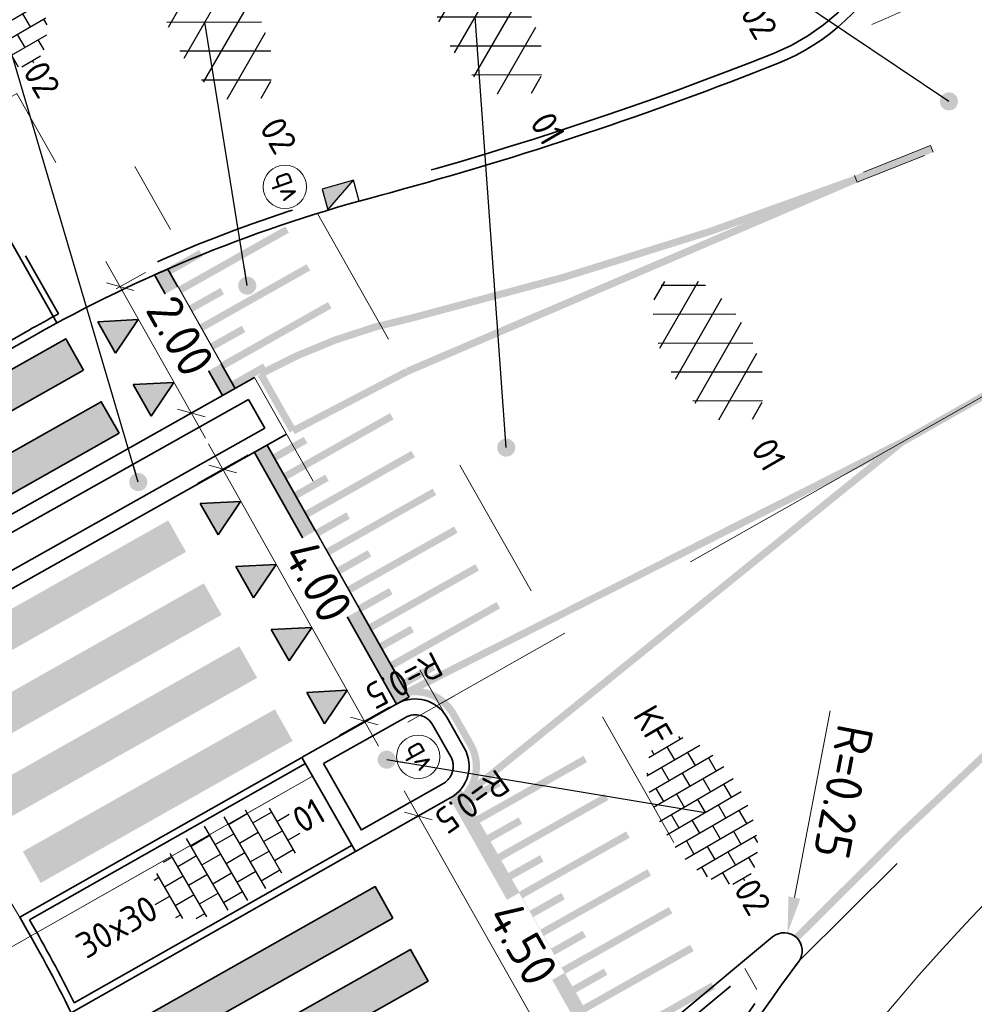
# Model space of a CAD drawing. Header units: metres. Extents: x 111691 to 117439, y 474133 to 478789.
# Tile 69 of 127: x 114432 to 114445, y 476434 to 476448. Entities that reach past the tile are written whole.
import ezdxf
from ezdxf.enums import TextEntityAlignment as Align

# ---------------------------------------------------------------- set-up
doc = ezdxf.new("R2010")
doc.units = ezdxf.units.M
for name, pattern in [('AM-AS', [16, 10, -2, 2, -2]), ('VH-GAZONBAND_100X200', [9.5, 7.5, -2]), ('VH-OPSLUITBAND_150X250', [24, 16, -2, 4, -2]), ('VH-OPSLUITBAND_80X200', [14, 8, -2, 2, -2]), ('VH-RWSBAND', [24, 10, -2, 2, -2, 2, -2, 2, -2]), ('VH-TROTTOIRBAND_130-150', [15, 5, -2, 2, -2, 2, -2]), ('VW-1-1_STREEP', [2, 1, -1]), ('VW-1-3_STREEP', [4, 1, -3]), ('XX-HIDDEN', [4, 2, -2])]:
    doc.linetypes.add(name, pattern=pattern)
doc.layers.get('Defpoints').update_dxf_attribs({"lineweight": 25})
for name, color, linetype, lineweight in [('N-WE-AM-AS-G', 10, 'AM-AS', 18), ('N-WE-IE-MEUBILAIR_WEGMEUBILAIR_PAAL-S', 7, 'Continuous', 25), ('N-WE-RI-HWA_KOLK-S', 150, 'Continuous', 25), ('N-WE-VH-KANTOPSLUITING-T18', 10, 'Continuous', 18), ('N-WE-VH-KANTOPSLUITING_GAZONBAND_100X200-G', 90, 'VH-GAZONBAND_100X200', 35), ('N-WE-VH-KANTOPSLUITING_OPSLUITBAND_100X200-G', 150, 'Continuous', 35), ('N-WE-VH-KANTOPSLUITING_OPSLUITBAND_150X250-G', 150, 'VH-OPSLUITBAND_150X250', 35), ('N-WE-VH-KANTOPSLUITING_OPSLUITBAND_80X200-G', 150, 'VH-OPSLUITBAND_80X200', 35), ('N-WE-VH-KANTOPSLUITING_TROTTOIRBAND_130 150-G', 210, 'VH-TROTTOIRBAND_130-150', 35), ('N-WE-VH-KANTOPSLUITING_TROTTOIRBAND_RWS_110 220-G', 210, 'VH-RWSBAND', 35), ('N-WE-VH-KANTOPSLUITING_VOORKANTBAND-G', 7, 'Continuous', 35), ('N-WE-VH-MAATVOERING-M', 7, 'Continuous', 18), ('N-WE-VH-MARKERING_DREMPEL-G', 7, 'Continuous', 25), ('N-WE-VH-MARKERING_VOP-A', 7, 'Continuous', 25), ('N-WE-VH-MATERIAALGRENS-G', 7, 'XX-HIDDEN', 18), ('N-WE-VH-VERHARDING_ASFALT-S', 7, 'Continuous', 25), ('N-WE-VH-VERHARDING_ASFALT_ROOD-S', 1, 'Continuous', 25), ('N-WE-VH-VERHARDING_BETONSTRAATSTEEN-S', 7, 'Continuous', 25), ('N-WE-VH-VERHARDING_TEGEL-S', 7, 'Continuous', 25), ('N-WE-VW-MARKERING-G', 7, 'Continuous', 35), ('N-WE-VW-MARKERING_LANGS_STREEP_11_010-G', 7, 'VW-1-1_STREEP', 13), ('N-WE-VW-MARKERING_LANGS_STREEP_13_010-G', 7, 'VW-1-3_STREEP', 13), ('N-WE-VW-MARKERING_LANGS_STREEP_GETROKKEN_010-G', 7, 'Continuous', 25), ('X-XX-AL-AANPIJLING_SYMBOLEN-T25', 7, 'Continuous', 25)]:
    doc.layers.add(name, color=color, linetype=linetype, lineweight=lineweight)
doc.layers.add('N-WE-AM-AS_WEG-G', color=10, linetype='AM-AS', lineweight=18, plot=False)
doc.layers.add('N-WE-VW-MARKERING_DWARS_OVERSTEEK_BLOKSTREEP50-A', color=7, linetype='Continuous')
doc.layers.add('N-WE-VW-MARKERING_LANGS_STREEP_11_010-A', color=7, linetype='Continuous')
doc.styles.add('ISO', font='NLCS-ISO.ttf')
doc.styles.add('NLCS-ISO', font='NLCS-ISO.ttf')
doc.styles.add('NLCS-ISO-ANNOTATIEF-T25', font='NLCS-ISO.ttf', dxfattribs={"height": 2.5})
doc.dimstyles.new('M200T25-PIJL', dxfattribs={"dimscale": 0.2, "dimtxt": 2.5, "dimasz": 2, "dimexe": 1, "dimexo": 0.25, "dimgap": 0.75, "dimtad": 1, "dimzin": 0, "dimdsep": 46, "dimtxsty": 'ISO', "dimcen": 0, "dimdle": 1, "dimse1": 1, "dimse2": 1, "dimclrt": 2, "dimazin": 0, "dimtfac": 1, "dimtdec": 4, "dimtmove": 2, "dimatfit": 3, "dimfxl": 1, "dimtolj": 1, "dimtzin": 0, "dimarcsym": 0})
doc.dimstyles.new('NLCS-ANNOTATIEF-T25-PIJL_L2_H1', dxfattribs={"dimtxt": 2.5, "dimasz": 2.5, "dimexe": 2, "dimexo": 2, "dimgap": 0.7, "dimtad": 1, "dimzin": 0, "dimdsep": 46, "dimtxsty": 'NLCS-ISO-ANNOTATIEF-T25', "dimcen": 0, "dimdle": 2, "dimclrd": 256, "dimclre": 256, "dimclrt": 256, "dimadec": 1, "dimazin": 0, "dimtfac": 1, "dimtdec": 3, "dimtofl": 0, "dimtmove": 0, "dimatfit": 3, "dimfxl": 2, "dimfxlon": 1, "dimtfillclr": 256, "dimtolj": 1, "dimtzin": 0, "dimlwd": -1, "dimlwe": -1, "dimarcsym": 0})
doc.dimstyles.new('NLCS-ANNOTATIEF-T25-SCHRAP_L2_H1', dxfattribs={"dimtxt": 2.5, "dimasz": 1.4, "dimexe": 2, "dimexo": 2, "dimgap": 0.7, "dimtad": 1, "dimzin": 0, "dimdsep": 46, "dimtxsty": 'NLCS-ISO-ANNOTATIEF-T25', "dimblk": 'OBLIQUE', "dimcen": 0, "dimdle": 2, "dimclrd": 256, "dimclre": 256, "dimclrt": 256, "dimadec": 1, "dimazin": 0, "dimtfac": 1, "dimtdec": 3, "dimtofl": 0, "dimtmove": 0, "dimatfit": 3, "dimldrblk": 'OBLIQUE', "dimfxl": 2, "dimfxlon": 1, "dimtfillclr": 256, "dimtolj": 1, "dimtzin": 0, "dimlwd": -1, "dimlwe": -1, "dimarcsym": 0})

# ---------------------------------------------------------------- blocks, each defined once
blk = doc.blocks.new('SVH-BSS_KEIFORMAAT_HALFST-SO')
at = {"ltscale": 0.1}
for p, q in [((-1.05, -3.027), (-1.05, 2.856)), ((0, -3.056), (0, 2.885)), ((1.05, -2.982), (1.05, 2.81)), ((-3.15, -2.631), (-3.15, 2.46)), ((-3.15, 2.1), (-2.1, 2.1)), ((-2.1, -2.891), (-2.1, 2.72)), ((-1.05, 2.1), (0, 2.1)), ((1.05, 2.1), (2.1, 2.1)), ((2.1, -2.795), (2.1, 2.624)), ((3.15, -2.47), (3.15, 2.299)), ((3.15, 2.1), (3.607, 2.1)), ((-4.2, -2.203), (-4.2, 2.032)), ((4.2, -1.936), (4.2, 1.765)), ((-5.458, 1.05), (-5.25, 1.05)), ((-5.25, -1.455), (-5.25, 1.284)), ((-4.2, 1.05), (-3.15, 1.05)), ((-2.1, 1.05), (-1.05, 1.05)), ((0, 1.05), (1.05, 1.05)), ((2.1, 1.05), (3.15, 1.05)), ((4.2, 1.05), (5.001, 1.05)), ((-5.25, 0), (-4.2, 0)), ((-3.15, 0), (-2.1, 0)), ((-1.05, 0), (0, 0)), ((1.05, 0), (2.1, 0)), ((3.15, 0), (4.2, 0)), ((5.25, -0.829), (5.25, 0.658)), ((5.25, 0), (5.427, 0)), ((-5.581, -1.05), (-5.25, -1.05)), ((-4.2, -1.05), (-3.15, -1.05)), ((-2.1, -1.05), (-1.05, -1.05)), ((0, -1.05), (1.05, -1.05)), ((2.1, -1.05), (3.15, -1.05)), ((4.2, -1.05), (5.124, -1.05)), ((-4.39, -2.1), (-4.2, -2.1)), ((-3.15, -2.1), (-2.1, -2.1)), ((-1.05, -2.1), (0, -2.1)), ((1.05, -2.1), (2.1, -2.1)), ((3.15, -2.1), (3.933, -2.1))]:
    blk.add_line(p, q, dxfattribs=at)
at = {"style": 'NLCS-ISO'}
blk.add_attdef('FORMAAT', text='', height=1.8, dxfattribs=at).set_placement((-5.681, -0.086), align=Align.MIDDLE_RIGHT)
blk.add_attdef('KLEUR', text='', height=1.8, dxfattribs=at).set_placement((5.527, -0.086), align=Align.MIDDLE_LEFT)
at = {"style": 'NLCS-ISO', "flags": 1}
blk.add_attdef('FUNCTIE', text='', height=1.8, dxfattribs=at).set_placement((0.116, -3.585), align=Align.MIDDLE_CENTER)
blk = doc.blocks.new('SVH-ASFALT-SO')
at = {"ltscale": 0.1}
for p, q in [((-1.91, 0.692), (0.948, 5.641)), ((0, 0), (3.268, 5.66)), ((4.868, 0.122), (1.647, 5.7)), ((6.701, 0.946), (4.043, 5.55)), ((-3.364, 2.174), (-1.828, 4.834)), ((2.754, -0.217), (-0.469, 5.365)), ((2.176, -0.232), (5.322, 5.217)), ((0.361, -0.072), (-2.305, 4.546)), ((4.657, 0.065), (7.07, 4.246)), ((7.828, 2.995), (7.146, 4.176)), ((-2.72, 1.264), (-3.454, 2.536))]:
    blk.add_line(p, q, dxfattribs=at)
at = {"style": 'NLCS-ISO'}
blk.add_attdef('KLEUR', text='', height=1.8, dxfattribs=at).set_placement((9.486, 2.741), align=Align.MIDDLE_LEFT)
at = {"style": 'NLCS-ISO', "flags": 1}
blk.add_attdef('FUNCTIE', text='', height=1.8, dxfattribs=at).set_placement((0.116, -3.585), align=Align.MIDDLE_CENTER)
blk = doc.blocks.new('SVH-TEGEL_300X300_DUN_HALFST-SO')
for p, q in [((-1.5, -2.866), (-1.5, 2.866)), ((0, -2.973), (0, 2.973)), ((1.5, -2.866), (1.5, 2.866)), ((-3.698, 2.25), (-3, 2.25)), ((-3, -2.521), (-3, 2.521)), ((-1.5, 2.25), (0, 2.25)), ((1.5, 2.25), (3, 2.25)), ((3, -2.521), (3, 2.521)), ((-4.885, 1.5), (-4.5, 1.5)), ((-4.5, -1.802), (-4.5, 1.802)), ((-3, 1.5), (-1.5, 1.5)), ((0, 1.5), (1.5, 1.5)), ((3, 1.5), (4.5, 1.5)), ((4.5, -1.802), (4.5, 1.802)), ((-4.5, 0.75), (-3, 0.75)), ((-1.5, 0.75), (0, 0.75)), ((1.5, 0.75), (3, 0.75)), ((4.5, 0.75), (5.475, 0.75)), ((-5.658, 0), (-4.5, 0)), ((-3, 0), (-1.5, 0)), ((0, 0), (1.5, 0)), ((3, 0), (4.5, 0)), ((-4.5, -0.75), (-3, -0.75)), ((-1.5, -0.75), (0, -0.75)), ((1.5, -0.75), (3, -0.75)), ((4.5, -0.75), (5.475, -0.75)), ((-4.885, -1.5), (-4.5, -1.5)), ((-3, -1.5), (-1.5, -1.5)), ((0, -1.5), (1.5, -1.5)), ((3, -1.5), (4.5, -1.5)), ((-3.698, -2.25), (-3, -2.25)), ((-1.5, -2.25), (0, -2.25)), ((1.5, -2.25), (3, -2.25))]:
    blk.add_line(p, q)
at = {"style": 'NLCS-ISO'}
blk.add_attdef('FORMAAT', text='', height=1.8, dxfattribs=at).set_placement((-5.758, 0), align=Align.MIDDLE_RIGHT)
blk.add_attdef('KLEUR', text='', height=1.8, dxfattribs=at).set_placement((5.575, 0), align=Align.MIDDLE_LEFT)
at = {"style": 'NLCS-ISO', "flags": 1}
blk.add_attdef('FUNCTIE', text='', height=1.8, dxfattribs=at).set_placement((0.116, -3.585), align=Align.MIDDLE_CENTER)
blk = doc.blocks.new('*D99')
at = {"layer": 'Defpoints', "color": 0, "transparency": 16777216}
for p in [(114442.155, 476435.194), (114442.108, 476434.949)]:
    blk.add_point(p, dxfattribs=at)
at = {"layer": 'N-WE-VH-MAATVOERING-M', "transparency": 16777216}
blk.add_line((114442.745, 476438.268), (114442.249, 476435.685), dxfattribs=at)
blk.add_solid([(114442.331, 476435.669), (114442.167, 476435.701), (114442.155, 476435.194)], dxfattribs=at)
at = {"layer": 'N-WE-VH-MAATVOERING-M', "transparency": 16777216, "insert": (114442.928, 476437.148), "char_height": 0.5, "attachment_point": 5, "rotation": 259.1237, "style": 'NLCS-ISO-ANNOTATIEF-T25'}
blk.add_mtext('\\A1;R=0.25', dxfattribs=at)
blk = doc.blocks.new('_Oblique')
at = {"color": 0, "linetype": 'ByBlock', "lineweight": -2}
blk.add_line((-0.5, -0.5), (0.5, 0.5), dxfattribs=at)
blk = doc.blocks.new('*D100')
at = {"layer": 'Defpoints', "color": 0, "transparency": 16777216}
for p in [(114427.288, 476443.937), (114432.484, 476442.868), (114429, 476440.902)]:
    blk.add_point(p, dxfattribs=at)
at = {"layer": 'N-WE-VH-MAATVOERING-M', "transparency": 16777216}
for p, q in [((114430.968, 476445.554), (114430.575, 476446.251)), ((114431.12, 476446.099), (114426.939, 476443.741)), ((114427.484, 476443.589), (114427.091, 476444.285))]:
    blk.add_line(p, q, dxfattribs=at)
at = {"layer": 'N-WE-VH-MAATVOERING-M', "transparency": 16777216, "xscale": 0.28, "yscale": 0.28, "zscale": 0.28}
for p, rotation in [((114430.772, 476445.903), 29.42969111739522), ((114427.288, 476443.937), 209.4296911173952)]:
    blk.add_blockref('_Oblique', p, dxfattribs=dict(at, rotation=rotation))
at = {"layer": 'N-WE-VH-MAATVOERING-M', "transparency": 16777216, "insert": (114428.838, 476445.259), "char_height": 0.5, "attachment_point": 5, "rotation": 29.4297, "style": 'NLCS-ISO-ANNOTATIEF-T25', "bg_fill": 3, "box_fill_scale": 1.1, "bg_fill_color": 256, "bg_fill_true_color": 13158600, "bg_fill_transparency": 0}
blk.add_mtext('\\A1;4.00', dxfattribs=at)
blk = doc.blocks.new('*D120')
at = {"layer": 'Defpoints', "color": 0, "transparency": 16777216}
for p in [(114437.048, 476436.812), (114434.622, 476435.437), (114436.84, 476431.525)]:
    blk.add_point(p, dxfattribs=at)
at = {"layer": 'N-WE-VH-MAATVOERING-M', "transparency": 16777216}
for p, q in [((114439.463, 476432.552), (114436.851, 476437.16)), ((114436.7, 476436.615), (114437.396, 476437.009)), ((114438.918, 476432.703), (114439.614, 476433.097))]:
    blk.add_line(p, q, dxfattribs=at)
at = {"layer": 'N-WE-VH-MAATVOERING-M', "transparency": 16777216, "xscale": 0.28, "yscale": 0.28, "zscale": 0.28}
for p, rotation in [((114437.048, 476436.812), 119.5488693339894), ((114439.266, 476432.9), 299.5488693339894)]:
    blk.add_blockref('_Oblique', p, dxfattribs=dict(at, rotation=rotation))
at = {"layer": 'N-WE-VH-MAATVOERING-M', "transparency": 16777216, "insert": (114438.496, 476435.048), "char_height": 0.5, "attachment_point": 5, "rotation": 299.5489, "style": 'NLCS-ISO-ANNOTATIEF-T25', "bg_fill": 3, "box_fill_scale": 1.1, "bg_fill_color": 256, "bg_fill_true_color": 13158600, "bg_fill_transparency": 0}
blk.add_mtext('\\A1;4.50', dxfattribs=at)
blk = doc.blocks.new('N-SRI-KOLK_TROTTOIR-SO')
blk.add_hatch(color=256).paths.add_polyline_path([(1.125, 1.5), (-1.125, 1.5), (-1.125, 0)])
blk.add_line((-1.125, 0), (1.125, 1.5))
at = {"flags": 128}
blk.add_lwpolyline([(-1.125, 0), (1.125, 0), (1.125, 1.5), (-1.125, 1.5)], close=True, dxfattribs=at)
blk = doc.blocks.new('SIE-WEG_PAAL_VERKEERSBORD-SO')
at = {"color": 0, "linetype": 'ByBlock', "lineweight": 18}
blk.add_circle((0, 0), 1.5, dxfattribs=at)
at = {"color": 0, "linetype": 'ByBlock', "lineweight": 18, "style": 'NLCS-ISO'}
blk.add_text('vb', height=1.5, dxfattribs=at).set_placement((0, 0.132), align=Align.MIDDLE_CENTER)
blk = doc.blocks.new('*D354')
at = {"layer": 'Defpoints', "color": 0, "transparency": 16777216}
for p in [(114438.256, 476443.81), (114434.344, 476441.611), (114440.216, 476440.325)]:
    blk.add_point(p, dxfattribs=at)
at = {"layer": 'N-WE-VH-MAATVOERING-M', "transparency": 16777216}
for p, q in [((114436.5, 476437.777), (114434.148, 476441.96)), ((114434.693, 476441.807), (114433.996, 476441.415)), ((114436.652, 476438.322), (114435.955, 476437.93))]:
    blk.add_line(p, q, dxfattribs=at)
at = {"layer": 'N-WE-VH-MAATVOERING-M', "transparency": 16777216, "xscale": 0.28, "yscale": 0.28, "zscale": 0.28}
for p, rotation in [((114434.344, 476441.611), 119.3397729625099), ((114436.304, 476438.126), 299.3397729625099)]:
    blk.add_blockref('_Oblique', p, dxfattribs=dict(at, rotation=rotation))
at = {"layer": 'N-WE-VH-MAATVOERING-M', "transparency": 16777216, "insert": (114435.664, 476440.06), "char_height": 0.5, "attachment_point": 5, "rotation": 299.3398, "style": 'NLCS-ISO-ANNOTATIEF-T25', "bg_fill": 3, "box_fill_scale": 1.1, "bg_fill_color": 256, "bg_fill_true_color": 13158600, "bg_fill_transparency": 0}
blk.add_mtext('\\A1;4.00', dxfattribs=at)
blk = doc.blocks.new('*D355')
at = {"layer": 'Defpoints', "color": 0, "transparency": 16777216}
for p in [(114432.523, 476443.905), (114433.909, 476442.386), (114433.505, 476442.159)]:
    blk.add_point(p, dxfattribs=at)
at = {"layer": 'N-WE-VH-MAATVOERING-M', "transparency": 16777216}
for p, q in [((114432.73, 476444.481), (114434.105, 476442.037)), ((114432.871, 476444.101), (114433.275, 476444.328)), ((114433.854, 476442.355), (114434.258, 476442.582))]:
    blk.add_line(p, q, dxfattribs=at)
at = {"layer": 'N-WE-VH-MAATVOERING-M', "transparency": 16777216, "xscale": 0.28, "yscale": 0.28, "zscale": 0.28}
for p, rotation in [((114432.926, 476444.132), 119.3636985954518), ((114433.909, 476442.386), 299.3636985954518)]:
    blk.add_blockref('_Oblique', p, dxfattribs=dict(at, rotation=rotation))
at = {"layer": 'N-WE-VH-MAATVOERING-M', "transparency": 16777216, "insert": (114433.758, 476443.45), "char_height": 0.5, "attachment_point": 5, "rotation": 299.3637, "style": 'NLCS-ISO-ANNOTATIEF-T25', "bg_fill": 3, "box_fill_scale": 1.1, "bg_fill_color": 256, "bg_fill_true_color": 13158600, "bg_fill_transparency": 0}
blk.add_mtext('\\A1;2.00', dxfattribs=at)

msp = doc.modelspace()

# ---------------------------------------------------------------- hatches: boundary and pattern name
at = {"layer": 'N-WE-VH-MARKERING_VOP-A'}
h = msp.add_hatch(color=256, dxfattribs=at)
h.dxf.hatch_style = 1
h.paths.add_polyline_path([(114434.34, 476442.628), (114434.514, 476442.726), (114433.583, 476444.377), (114433.399, 476444.296)])
h.paths.add_polyline_path([(114434.957, 476441.94), (114434.783, 476441.842), (114436.747, 476438.359), (114436.834, 476438.408), (114436.921, 476438.457)])
h = msp.add_hatch(color=256, dxfattribs=at)
h.dxf.hatch_style = 1
edge = h.paths.add_edge_path()
edge.add_arc((114427.835, 476449.414), 20, 306.1239, 306.7012)
edge.add_line((114439.788, 476433.378), (114437.639, 476437.187))
edge.add_arc((114437.251, 476437.502), 0.5, 299.5489, 320.9114, ccw=False)
edge.add_line((114437.498, 476437.067), (114437.482, 476437.058))
edge.add_line((114437.482, 476437.058), (114439.626, 476433.259))
at = {"layer": 'N-WE-VW-MARKERING_DWARS_OVERSTEEK_BLOKSTREEP50-A', "transparency": 33554687}
h = msp.add_hatch(color=256, dxfattribs=at)
h.dxf.hatch_style = 1
h.paths.add_polyline_path([(114436.697, 476435.401), (114436.452, 476435.837), (114432.968, 476433.871), (114433.214, 476433.436)])
h = msp.add_hatch(color=256, dxfattribs=at)
h.dxf.hatch_style = 1
h.paths.add_polyline_path([(114437.186, 476434.529), (114436.94, 476434.964), (114433.457, 476432.999), (114433.702, 476432.563)])
at = {"layer": 'N-WE-VW-MARKERING_LANGS_STREEP_11_010-A'}
h = msp.add_hatch(color=256, dxfattribs=at)
h.dxf.hatch_style = 1
h.paths.add_polyline_path([(114444.169, 476445.993), (114444.132, 476446.086), (114443.082, 476445.669), (114443.119, 476445.576)])
h = msp.add_hatch(color=256, dxfattribs=at)
h.dxf.hatch_style = 1
h.paths.add_polyline_path([(114444.169, 476445.993), (114444.132, 476446.086), (114443.203, 476445.716), (114443.24, 476445.623)])

# ---------------------------------------------------------------- linework, layer by layer
at = {"layer": 'N-WE-AM-AS-G'}
msp.add_lwpolyline([(114412.548, 476424.302), (114426.895, 476432.436), (114443.73, 476441.979), (114487.508, 476466.796)], dxfattribs=at)
at = {"layer": 'N-WE-AM-AS-G', "ltscale": 0.5}
msp.add_lwpolyline([(114433.046, 476424.586, -0.000999), (114433.045, 476424.632, 0.866133), (114392.793, 476429.778, -0.25127), (114385.934, 476422.601, -0.046634), (114377.584, 476420.711), (114368.191, 476419.49), (114354.491, 476417.827)], format="xyb", dxfattribs=at)
at = {"layer": 'N-WE-AM-AS_WEG-G'}
msp.add_lwpolyline([(114412.548, 476424.302), (114437.55, 476438.476)], dxfattribs=at)
at = {"layer": 'N-WE-VH-KANTOPSLUITING_GAZONBAND_100X200-G'}
msp.add_lwpolyline([(114442.645, 476430.713, -0.113555), (114455.717, 476442.932), (114460.064, 476445.453, 0.086776), (114460.889, 476446.131), (114464.412, 476450.226)], format="xyb", dxfattribs=at)
at = {"layer": 'N-WE-VH-KANTOPSLUITING_OPSLUITBAND_100X200-G', "flags": 128}
msp.add_lwpolyline([(114432.073, 476443.756, 0.00588), (114431.66, 476443.528), (114428.804, 476441.909, -0.013906), (114428.661, 476441.833, -0.013906)], format="xyb", dxfattribs=at)
at = {"layer": 'N-WE-VH-KANTOPSLUITING_OPSLUITBAND_150X250-G', "flags": 128}
msp.add_lwpolyline([(114436.132, 476436.408), (114432.292, 476434.231, 0.014712), (114431.674, 476435.375), (114435.489, 476437.537)], format="xyb", dxfattribs=at)
at = {"layer": 'N-WE-VH-KANTOPSLUITING_OPSLUITBAND_80X200-G', "flags": 128}
msp.add_lwpolyline([(114400.04, 476494.755), (114406.967, 476482.668), (114413.886, 476470.597), (114411.933, 476469.5), (114426.396, 476443.823, 0.415026), (114427.651, 476443.474), (114431.119, 476445.44), (114432.073, 476443.756)], format="xyb", dxfattribs=at)
at = {"layer": 'N-WE-VH-KANTOPSLUITING_TROTTOIRBAND_130 150-G', "flags": 128}
msp.add_lwpolyline([(114441.96, 476447.358, -0.028253), (114436.62, 476445.578), (114436.031, 476445.415, 0.053468), (114432.049, 476443.8)], format="xyb", dxfattribs=at)
msp.add_lwpolyline([(114439.338, 476431.059), (114438.58, 476432.368, 0.03314), (114440.738, 476433.937), (114442.044, 476435.025, -0.886125), (114442.188, 476434.889, 0.009621), (114441.074, 476433.314), (114440.363, 476432.266, -0.054015)], format="xyb", close=True, dxfattribs=at)
at = {"layer": 'N-WE-VH-KANTOPSLUITING_TROTTOIRBAND_130 150-G'}
msp.add_arc((114440.907, 476450.007), 2.85, 291.6759, 15.5866, dxfattribs=at)
at = {"layer": 'N-WE-VH-KANTOPSLUITING_TROTTOIRBAND_RWS_110 220-G'}
msp.add_line((114436.954, 476437.012), (114436.265, 476436.621), dxfattribs=at)
at = {"layer": 'N-WE-VH-KANTOPSLUITING_TROTTOIRBAND_RWS_110 220-G', "flags": 128}
msp.add_lwpolyline([(114436.262, 476436.619), (114435.74, 476437.541), (114436.87, 476438.176, -0.413142), (114437.251, 476438.07), (114437.495, 476437.64, -0.414214), (114437.389, 476437.258), (114436.264, 476436.62)], format="xyb", dxfattribs=at)
at = {"layer": 'N-WE-VH-KANTOPSLUITING_VOORKANTBAND-G'}
msp.add_line((114436.182, 476436.321), (114435.439, 476437.624), dxfattribs=at)
at = {"layer": 'N-WE-VH-KANTOPSLUITING_VOORKANTBAND-G', "flags": 128}
for points in [[(114399.97, 476494.715), (114406.897, 476482.628), (114413.776, 476470.627), (114411.824, 476469.531), (114426.326, 476443.784, 0.415026), (114427.69, 476443.404), (114431.089, 476445.331), (114432.05, 476443.635)], [(114442.016, 476447.219, -0.028253), (114436.659, 476445.433), (114436.548, 476445.401, 0.065543), (114431.709, 476443.441), (114428.706, 476441.744)]]:
    msp.add_lwpolyline(points, format="xyb", dxfattribs=at)
at = {"layer": 'N-WE-VH-KANTOPSLUITING_VOORKANTBAND-G'}
for points in [[(114442.562, 476430.768), (114442.562, 476430.768, -0.113555), (114455.667, 476443.019), (114460.014, 476445.54), (114460.014, 476445.54), (114460.014, 476445.54, 0.086823), (114460.813, 476446.196), (114464.337, 476450.292)], [(114435.442, 476437.626), (114436.762, 476438.368, -0.413142), (114437.442, 476438.179), (114437.686, 476437.748, -0.414214), (114437.498, 476437.067), (114436.182, 476436.321)], [(114436.182, 476436.321), (114432.25, 476434.092, 0.017054), (114431.537, 476435.412), (114435.439, 476437.624)]]:
    msp.add_lwpolyline(points, format="xyb", dxfattribs=at)
at = {"layer": 'N-WE-VH-KANTOPSLUITING_VOORKANTBAND-G', "flags": 128}
msp.add_lwpolyline([(114439.303, 476430.822), (114438.377, 476432.418, 0.034949), (114440.642, 476434.052), (114441.948, 476435.141, -0.886125), (114442.309, 476434.8, 0.009621), (114441.198, 476433.229), (114440.488, 476432.182, -0.060345)], format="xyb", close=True, dxfattribs=at)
at = {"layer": 'N-WE-VH-KANTOPSLUITING_VOORKANTBAND-G'}
msp.add_arc((114440.907, 476450.007), 3, 291.6759, 15.5866, dxfattribs=at)
at = {"layer": 'N-WE-VH-MARKERING_DREMPEL-G', "const_width": 0.1, "flags": 128}
for points in [[(114433.754, 476444.088), (114435.235, 476444.923)], [(114433.606, 476444.35), (114434.042, 476444.596)], [(114434.049, 476443.565), (114435.529, 476444.4)], [(114433.901, 476443.827), (114434.337, 476444.072)], [(114434.344, 476443.041), (114435.824, 476443.877)], [(114434.196, 476443.304), (114434.632, 476443.549)], [(114435.202, 476441.506), (114436.682, 476442.341)], [(114435.054, 476441.767), (114435.49, 476442.013)], [(114435.497, 476440.983), (114436.977, 476441.818)], [(114435.349, 476441.244), (114435.785, 476441.49)], [(114435.791, 476440.461), (114437.272, 476441.296)], [(114435.644, 476440.722), (114436.079, 476440.968)], [(114436.086, 476439.938), (114437.567, 476440.773)], [(114435.939, 476440.199), (114436.374, 476440.445)], [(114436.381, 476439.415), (114437.862, 476440.251)], [(114436.234, 476439.677), (114436.669, 476439.922)], [(114436.676, 476438.893), (114438.156, 476439.728)], [(114436.528, 476439.154), (114436.964, 476439.4)], [(114436.823, 476438.632), (114437.259, 476438.877)], [(114437.877, 476436.765), (114439.358, 476437.601)], [(114437.73, 476437.027), (114438.165, 476437.272)], [(114438.172, 476436.243), (114439.652, 476437.078)], [(114438.024, 476436.504), (114438.46, 476436.75)], [(114438.467, 476435.72), (114439.947, 476436.556)], [(114438.319, 476435.982), (114438.755, 476436.227)], [(114438.761, 476435.198), (114440.242, 476436.033)], [(114438.614, 476435.459), (114439.05, 476435.705)], [(114439.056, 476434.675), (114440.537, 476435.51)], [(114438.909, 476434.936), (114439.344, 476435.182)], [(114439.351, 476434.152), (114440.832, 476434.988)], [(114439.204, 476434.414), (114439.639, 476434.659)], [(114439.646, 476433.63), (114441.126, 476434.465)]]:
    msp.add_lwpolyline(points, dxfattribs=at)
at = {"layer": 'N-WE-VH-MATERIAALGRENS-G', "flags": 128}
for points in [[(114452.173, 476452.395), (114449.881, 476451.118), (114447.881, 476450.004, -0.0325), (114442.016, 476447.219)], [(114454.152, 476451.184), (114451.86, 476449.907), (114449.86, 476448.793, -0.0325), (114443.995, 476446.008)], [(114456.387, 476445.773), (114454.98, 476444.976, 0.051394), (114445.212, 476437.696), (114442.315, 476434.81)]]:
    msp.add_lwpolyline(points, format="xyb", dxfattribs=at)
msp.add_lwpolyline([(114427.228, 476444.384), (114431.496, 476446.803), (114432.943, 476444.249)], dxfattribs=at)
at = {"layer": 'N-WE-VH-MATERIAALGRENS-G'}
msp.add_lwpolyline([(114435.653, 476445.146), (114441.73, 476434.414)], dxfattribs=at)
msp.add_arc((114412.497, 476424.256), 22.067, 30.3662, 53.5921, dxfattribs=at)
at = {"layer": 'N-WE-VW-MARKERING-G'}
for p, q in [((114434.034, 476441.136), (114434.592, 476441.164)), ((114434.279, 476440.701), (114434.034, 476441.136)), ((114434.592, 476441.164), (114434.279, 476440.701)), ((114434.525, 476440.265), (114435.083, 476440.293)), ((114435.083, 476440.293), (114434.771, 476439.83)), ((114434.771, 476439.83), (114434.525, 476440.265)), ((114435.016, 476439.394), (114435.575, 476439.422)), ((114435.262, 476438.959), (114435.016, 476439.394)), ((114435.575, 476439.422), (114435.262, 476438.959)), ((114435.508, 476438.523), (114436.066, 476438.551)), ((114435.753, 476438.088), (114435.508, 476438.523)), ((114436.066, 476438.551), (114435.753, 476438.088))]:
    msp.add_line(p, q, dxfattribs=at)
for points in [[(114434.514, 476442.726), (114433.583, 476444.377), (114433.399, 476444.296), (114434.34, 476442.628)], [(114436.921, 476438.457), (114434.957, 476441.94)], [(114434.783, 476441.842), (114436.747, 476438.359)], [(114436.823, 476438.631), (114436.676, 476438.893)], [(114436.823, 476438.631), (114436.676, 476438.893)], [(114436.823, 476438.631), (114436.921, 476438.457)], [(114436.921, 476438.457), (114436.834, 476438.408), (114436.747, 476438.359)]]:
    msp.add_lwpolyline(points, dxfattribs=at)
at = {"layer": 'N-WE-VW-MARKERING-G', "const_width": 0.1, "flags": 128}
for points in [[(114443.73, 476441.979), (114436.887, 476438.52)], [(114437.692, 476437.094), (114443.73, 476441.979)]]:
    msp.add_lwpolyline(points, dxfattribs=at)
msp.add_lwpolyline([(114436.887, 476438.52, -0.324946), (114437.529, 476438.228), (114437.773, 476437.798, -0.326614), (114437.692, 476437.094, -0.228313)], format="xyb", dxfattribs=at)
at = {"layer": 'N-WE-VW-MARKERING-G'}
for points in [[(114436.696, 476435.4), (114436.45, 476435.836), (114432.966, 476433.87), (114433.212, 476433.435), (114436.696, 476435.4)], [(114437.187, 476434.529), (114436.941, 476434.965), (114433.458, 476433), (114433.703, 476432.564), (114437.187, 476434.529)]]:
    msp.add_lwpolyline(points, close=True, dxfattribs=at)
at = {"layer": 'N-WE-VW-MARKERING_LANGS_STREEP_11_010-G'}
msp.add_lwpolyline([(114444.169, 476445.993), (114444.132, 476446.086), (114443.082, 476445.669), (114443.119, 476445.576)], close=True, dxfattribs=at)
at = {"layer": 'N-WE-VW-MARKERING_LANGS_STREEP_11_010-G', "ltscale": 5, "const_width": 0.1}
msp.add_lwpolyline([(114443.73, 476441.979), (114449.823, 476445.433)], dxfattribs=at)
at = {"layer": 'N-WE-VW-MARKERING_LANGS_STREEP_GETROKKEN_010-G', "const_width": 0.1}
for points in [[(114443.1, 476445.622, -0.031247), (114436.988, 476443.707), (114436.988, 476443.707, 0.074038), (114434.869, 476442.926, 0.074038)], [(114447.71, 476439.901, 0.043332), (114443.728, 476436.572), (114442.279, 476435.131)]]:
    msp.add_lwpolyline(points, format="xyb", dxfattribs=at)
msp.add_lwpolyline([(114436.891, 476442.959), (114443.214, 476445.668)], dxfattribs=at)

# ---------------------------------------------------------------- block references
at = {"layer": 'N-WE-IE-MEUBILAIR_WEGMEUBILAIR_PAAL-S', "xscale": 0.2, "yscale": 0.2, "zscale": 0.2, "rotation": 109.6026431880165}
msp.add_blockref('SIE-WEG_PAAL_VERKEERSBORD-SO', (114435.204, 476445.513), dxfattribs=at)
at = {"layer": 'N-WE-RI-HWA_KOLK-S', "xscale": 0.2, "yscale": 0.2, "zscale": 0.2, "rotation": 15.75351536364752}
msp.add_blockref('N-SRI-KOLK_TROTTOIR-SO', (114436.016, 476445.255), dxfattribs=at)
at = {"layer": 'N-WE-VH-VERHARDING_ASFALT-S', "xscale": 0.2, "yscale": 0.2, "zscale": 0.2, "rotation": 300.1117835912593}
for p in [(114437.309, 476447.863), (114440.366, 476443.354)]:
    msp.add_blockref('SVH-ASFALT-SO', p, dxfattribs=at).add_auto_attribs({'KLEUR': '01'})
at = {"layer": 'N-WE-VH-VERHARDING_ASFALT_ROOD-S', "xscale": 0.2, "yscale": 0.2, "zscale": 0.2, "rotation": 300.1117835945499}
for p in [(114440.217, 476449.377), (114433.571, 476447.792)]:
    msp.add_blockref('SVH-ASFALT-SO', p, dxfattribs=at).add_auto_attribs({'KLEUR': '02'})
at = {"layer": 'N-WE-VH-VERHARDING_BETONSTRAATSTEEN-S', "xscale": 0.2, "yscale": 0.2, "zscale": 0.2, "rotation": 300.1117835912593}
for p in [(114431.185, 476448.166), (114441.013, 476436.861)]:
    msp.add_blockref('SVH-BSS_KEIFORMAAT_HALFST-SO', p, dxfattribs=at).add_auto_attribs({'FORMAAT': 'KF', 'KLEUR': '02'})
at = {"layer": 'N-WE-VH-VERHARDING_TEGEL-S', "xscale": 0.2, "yscale": 0.2, "zscale": 0.2, "rotation": 30.11178359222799}
msp.add_blockref('SVH-TEGEL_300X300_DUN_HALFST-SO', (114434.391, 476436.157), dxfattribs=at).add_auto_attribs({'FORMAAT': '30x30', 'KLEUR': '01'})

# ---------------------------------------------------------------- dimensions: what is measured, and where the dimension line sits
at = {"layer": 'N-WE-VH-MAATVOERING-M'}
dim = msp.add_radius_dim(center=(114442.108, 476434.949), mpoint=(114442.155, 476435.194), dimstyle='NLCS-ANNOTATIEF-T25-PIJL_L2_H1', override={"dimpost": 'R=<>'}, dxfattribs=at)
dim.commit()
dim.dimension.update_dxf_attribs({"geometry": '*D99', "text_midpoint": (114442.928, 476437.148)})

# ---------------------------------------------------------------- leaders
at = {"layer": 'X-XX-AL-AANPIJLING_SYMBOLEN-T25'}
for points in [[(114444.386, 476446.695), (114440.984, 476448.979)], [(114434.683, 476444.147), (114434.097, 476447.793)], [(114438.264, 476441.907), (114437.835, 476447.864)], [(114436.612, 476437.592), (114441.013, 476436.861)]]:
    msp.add_leader(points, dimstyle='M200T25-PIJL', override={"dimasz": 1.25, "dimgap": 0.14, "dimtad": 0, "dimldrblk": 'Dot', "dimfxl": 1.5, "dimarcsym": 1}, dxfattribs=at)

# ---------------------------------------------------------------- next in the draw order: dimensions: what is measured, and where the dimension line sits
at = {"layer": 'N-WE-VH-MAATVOERING-M'}
dim = msp.add_aligned_dim(p1=(114432.484, 476442.868), p2=(114429, 476440.902), distance=-3.485, dimstyle='NLCS-ANNOTATIEF-T25-SCHRAP_L2_H1', override={"dimtfill": 1}, dxfattribs=at)
dim.commit()
dim.dimension.update_dxf_attribs({"geometry": '*D100', "text_midpoint": (114428.838, 476445.259)})

# ---------------------------------------------------------------- next in the draw order: hatches: boundary and pattern name
at = {"layer": 'N-WE-VW-MARKERING_DWARS_OVERSTEEK_BLOKSTREEP50-A', "transparency": 33554687}
h = msp.add_hatch(color=256, dxfattribs=at)
h.dxf.hatch_style = 1
h.paths.add_polyline_path([(114432.42, 476442.977), (114432.174, 476443.413), (114428.69, 476441.447), (114428.936, 476441.012)])
h = msp.add_hatch(color=256, dxfattribs=at)
h.dxf.hatch_style = 1
h.paths.add_polyline_path([(114433.837, 476440.465), (114433.591, 476440.9), (114430.107, 476438.935), (114430.353, 476438.5)])

# ---------------------------------------------------------------- next in the draw order: linework, layer by layer
at = {"layer": 'N-WE-VH-KANTOPSLUITING_TROTTOIRBAND_RWS_110 220-G'}
for points in [[(114434.7, 476442.575), (114429.41, 476439.602), (114429.641, 476439.204)], [(114434.927, 476442.174), (114429.64, 476439.207)]]:
    msp.add_lwpolyline(points, dxfattribs=at)
at = {"layer": 'N-WE-VW-MARKERING-G'}
for points in [[(114432.42, 476442.977), (114432.174, 476443.413), (114428.69, 476441.447), (114428.936, 476441.012), (114432.42, 476442.977)], [(114432.91, 476442.106), (114432.664, 476442.541), (114429.18, 476440.576), (114429.426, 476440.14), (114432.91, 476442.106)]]:
    msp.add_lwpolyline(points, close=True, dxfattribs=at)
msp.add_lwpolyline([(114434.782, 476442.877), (114429.107, 476439.684), (114429.56, 476438.906), (114435.227, 476442.092)], dxfattribs=at)

# ---------------------------------------------------------------- next in the draw order: dimensions: what is measured, and where the dimension line sits
at = {"layer": 'N-WE-VH-MAATVOERING-M'}
dim = msp.add_aligned_dim(p1=(114440.216, 476440.325), p2=(114438.256, 476443.81), distance=4.488, dimstyle='NLCS-ANNOTATIEF-T25-SCHRAP_L2_H1', override={"dimtfill": 1}, dxfattribs=at)
dim.commit()
dim.dimension.update_dxf_attribs({"geometry": '*D354', "text_midpoint": (114435.664, 476440.06)})

# ---------------------------------------------------------------- next in the draw order: hatches: boundary and pattern name
at = {"layer": 'N-WE-VW-MARKERING_DWARS_OVERSTEEK_BLOKSTREEP50-A', "transparency": 33554687}
h = msp.add_hatch(color=256, dxfattribs=at)
h.dxf.hatch_style = 1
h.paths.add_polyline_path([(114434.592, 476441.164), (114434.034, 476441.136), (114434.279, 476440.701)])
h = msp.add_hatch(color=256, dxfattribs=at)
h.dxf.hatch_style = 1
h.paths.add_polyline_path([(114435.083, 476440.293), (114434.525, 476440.265), (114434.771, 476439.83)])
h = msp.add_hatch(color=256, dxfattribs=at)
h.dxf.hatch_style = 1
h.paths.add_polyline_path([(114434.328, 476439.594), (114434.083, 476440.03), (114430.599, 476438.064), (114430.844, 476437.629)])
h = msp.add_hatch(color=256, dxfattribs=at)
h.dxf.hatch_style = 1
h.paths.add_polyline_path([(114435.575, 476439.422), (114435.016, 476439.394), (114435.262, 476438.959)])
h = msp.add_hatch(color=256, dxfattribs=at)
h.dxf.hatch_style = 1
h.paths.add_polyline_path([(114434.82, 476438.723), (114434.574, 476439.159), (114431.09, 476437.193), (114431.336, 476436.758)])
h = msp.add_hatch(color=256, dxfattribs=at)
h.dxf.hatch_style = 1
h.paths.add_polyline_path([(114436.066, 476438.551), (114435.508, 476438.523), (114435.753, 476438.088)])
h = msp.add_hatch(color=256, dxfattribs=at)
h.dxf.hatch_style = 1
h.paths.add_polyline_path([(114435.311, 476437.852), (114435.065, 476438.288), (114431.581, 476436.322), (114431.827, 476435.887)])

# ---------------------------------------------------------------- next in the draw order: linework, layer by layer
at = {"layer": 'N-WE-AM-AS-G', "ltscale": 0.5}
msp.add_lwpolyline([(114447.736, 476438.368), (114446.321, 476437.04, 0.055249), (114441.315, 476431.174), (114441.522, 476431.48, -0.115232), (114438.597, 476428.781), (114433.006, 476425.612)], format="xyb", dxfattribs=at)
at = {"layer": 'N-WE-VH-KANTOPSLUITING_TROTTOIRBAND_RWS_110 220-G'}
msp.add_lwpolyline([(114434.7, 476442.575), (114434.928, 476442.175)], dxfattribs=at)
at = {"layer": 'N-WE-VH-MARKERING_DREMPEL-G', "const_width": 0.1, "flags": 128}
msp.add_lwpolyline([(114434.491, 476442.781), (114434.927, 476443.026)], dxfattribs=at)
at = {"layer": 'N-WE-VW-MARKERING-G', "const_width": 0.1, "flags": 128}
for points in [[(114435.316, 476442.138), (114436.889, 476442.958)], [(114434.869, 476442.926), (114435.314, 476442.141)]]:
    msp.add_lwpolyline(points, dxfattribs=at)
at = {"layer": 'N-WE-VW-MARKERING_LANGS_STREEP_13_010-G'}
msp.add_lwpolyline([(114434.782, 476442.877), (114435.227, 476442.092)], dxfattribs=at)
msp.add_lwpolyline([(114434.782, 476442.877), (114435.227, 476442.092)], dxfattribs=at)

# ---------------------------------------------------------------- next in the draw order: texts
at = {"layer": 'N-WE-VH-KANTOPSLUITING-T18', "style": 'NLCS-ISO'}
msp.add_text('R=0.5', height=0.36, rotation=207.2111, dxfattribs=at).set_placement((114437.259, 476439.1))

# ---------------------------------------------------------------- next in the draw order: dimensions: what is measured, and where the dimension line sits
at = {"layer": 'N-WE-VH-MAATVOERING-M'}
dim = msp.add_aligned_dim(p1=(114432.523, 476443.905), p2=(114433.505, 476442.159), distance=0.463, dimstyle='NLCS-ANNOTATIEF-T25-SCHRAP_L2_H1', override={"dimtfill": 1}, dxfattribs=at)
dim.commit()
dim.dimension.update_dxf_attribs({"geometry": '*D355', "text_midpoint": (114433.758, 476443.45)})

# ---------------------------------------------------------------- next in the draw order: hatches: boundary and pattern name
at = {"layer": 'N-WE-VW-MARKERING_DWARS_OVERSTEEK_BLOKSTREEP50-A', "transparency": 33554687}
h = msp.add_hatch(color=256, dxfattribs=at)
h.dxf.hatch_style = 1
h.paths.add_polyline_path([(114433.175, 476443.677), (114432.616, 476443.649), (114432.862, 476443.213)])
h = msp.add_hatch(color=256, dxfattribs=at)
h.dxf.hatch_style = 1
h.paths.add_polyline_path([(114433.666, 476442.806), (114433.108, 476442.778), (114433.354, 476442.342)])
h = msp.add_hatch(color=256, dxfattribs=at)
h.dxf.hatch_style = 1
h.paths.add_polyline_path([(114432.911, 476442.106), (114432.665, 476442.542), (114429.182, 476440.577), (114429.427, 476440.141)])

# ---------------------------------------------------------------- next in the draw order: linework, layer by layer
at = {"layer": 'N-WE-VW-MARKERING-G'}
for p, q in [((114432.616, 476443.649), (114433.175, 476443.677)), ((114432.862, 476443.213), (114432.616, 476443.649)), ((114433.175, 476443.677), (114432.862, 476443.213)), ((114433.108, 476442.778), (114433.666, 476442.806)), ((114433.354, 476442.342), (114433.108, 476442.778)), ((114433.666, 476442.806), (114433.354, 476442.342))]:
    msp.add_line(p, q, dxfattribs=at)
at = {"layer": 'N-WE-VW-MARKERING_LANGS_STREEP_13_010-G'}
msp.add_lwpolyline([(114437.564, 476437.964), (114431.058, 476449.453)], dxfattribs=at)

# ---------------------------------------------------------------- next in the draw order: dimensions: what is measured, and where the dimension line sits
at = {"layer": 'N-WE-VH-MAATVOERING-M'}
dim = msp.add_aligned_dim(p1=(114436.84, 476431.525), p2=(114434.622, 476435.437), distance=-2.789, dimstyle='NLCS-ANNOTATIEF-T25-SCHRAP_L2_H1', override={"dimtfill": 1}, dxfattribs=at)
dim.commit()
dim.dimension.update_dxf_attribs({"geometry": '*D120', "text_midpoint": (114438.496, 476435.048)})

# ---------------------------------------------------------------- next in the draw order: leaders
at = {"layer": 'X-XX-AL-AANPIJLING_SYMBOLEN-T25'}
msp.add_leader([(114433.176, 476441.431), (114431.185, 476448.166)], dimstyle='M200T25-PIJL', override={"dimasz": 1.25, "dimgap": 0.14, "dimtad": 0, "dimldrblk": 'Dot', "dimfxl": 1.5, "dimarcsym": 1}, dxfattribs=at)

# ---------------------------------------------------------------- next in the draw order: block references
at = {"layer": 'N-WE-IE-MEUBILAIR_WEGMEUBILAIR_PAAL-S', "xscale": 0.2, "yscale": 0.2, "zscale": 0.2, "rotation": 119.1854656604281}
msp.add_blockref('SIE-WEG_PAAL_VERKEERSBORD-SO', (114437.048, 476437.632), dxfattribs=at)

# ---------------------------------------------------------------- next in the draw order: texts
at = {"layer": 'N-WE-VH-KANTOPSLUITING-T18', "style": 'NLCS-ISO'}
msp.add_text('R=0.5', height=0.36, rotation=215.3025, dxfattribs=at).set_placement((114438.138, 476437.477))

doc.saveas('drawing.dxf')
